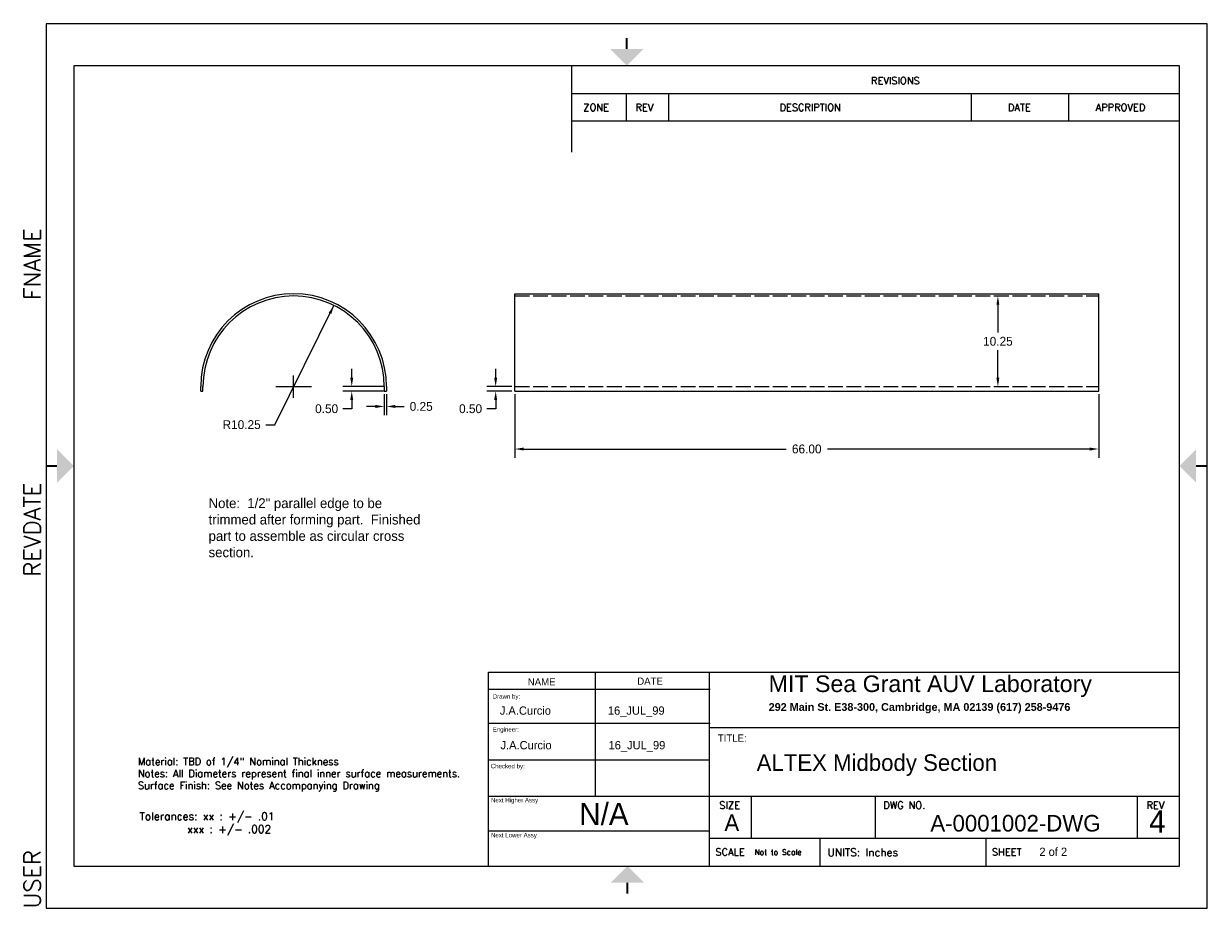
# Model space of a CAD drawing. Extents: x -16 to 118, y -39 to 61.
import ezdxf

# ---------------------------------------------------------------- set-up
doc = ezdxf.new("R2010")
doc.units = 0
doc.header["$LTSCALE"] = 5.555556
doc.linetypes.add('ACAD_ISO02W100', pattern=[15, 12, -3])
doc.layers.get('0').update_dxf_attribs({"linetype": 'CONTINUOUS'})
doc.layers.get('DEFPOINTS').update_dxf_attribs({"linetype": 'CONTINUOUS'})
doc.layers.add('TB', color=7, linetype='CONTINUOUS')
doc.layers.add('TITLE_BLOCK', color=7, linetype='CONTINUOUS')
doc.styles.add('ADESK1', font='romans')
doc.dimstyles.new('STANDARD_WS', dxfattribs={"dimscale": 5.555556, "dimtxt": 0.18, "dimasz": 0.18, "dimexe": 0.18, "dimexo": 0.0625, "dimgap": 0.09, "dimtad": 0, "dimtih": 1, "dimtoh": 1, "dimdec": 4, "dimzin": 0, "dimtxsty": 'STANDARD', "dimcen": 0.09, "dimazin": 3, "dimtfac": 1, "dimtdec": 4, "dimtofl": 0, "dimtmove": 0, "dimatfit": 3, "dimtolj": 1, "dimtzin": 0})

# ---------------------------------------------------------------- blocks, each defined once
blk = doc.blocks.new('A$C62BD7C2B')
at = {"layer": 'TB', "const_width": 0.25}
blk.add_lwpolyline([(0.13, 1.25), (0.13, 0)], dxfattribs=at)
blk = doc.blocks.new('A$C5A3065DF')
at = {"insert": (0, 2.37), "char_height": 0.7, "width": 25.42, "attachment_point": 1, "style": 'ADESK1'}
blk.add_mtext('Tolerances: xx : +/- .01\\P         xxx : +/- .002 ', dxfattribs=at)
blk = doc.blocks.new('A$C267C291F')
at = {"insert": (0.059, 0.452), "char_height": 0.15, "width": 2.98571, "attachment_point": 1}
blk.add_mtext('\\FARIAL.TTF;MIT Sea Grant AUV Laboratory\\P\\FARIALBD.TTF;\\H0.07;292 Main St. E38-300, Cambridge, MA 02139 (617) 258-9476', dxfattribs=at)
blk = doc.blocks.new('*D7')
at = {"color": 0, "linetype": 'BYBLOCK'}
for p, q in [((94.86, 30.25), (95.61, 30.25)), ((94.61, 29.25), (94.61, 26.12)), ((94.61, 21), (94.61, 24.12)), ((94.86, 20), (95.61, 20))]:
    blk.add_line(p, q, dxfattribs=at)
for points in [[(94.44, 29.25), (94.77, 29.25), (94.61, 30.25)], [(94.44, 21), (94.77, 21), (94.61, 20)]]:
    blk.add_solid(points, dxfattribs=at)
at = {"layer": 'DEFPOINTS', "color": 0, "linetype": 'BYBLOCK'}
for p in [(94.51, 30.25), (94.61, 30.25), (94.51, 20)]:
    blk.add_point(p, dxfattribs=at)
at = {"color": 0, "linetype": 'BYBLOCK', "insert": (94.61, 25.12), "char_height": 1, "attachment_point": 5}
blk.add_mtext('\\A1;10.25', dxfattribs=at)
blk = doc.blocks.new('*D8')
at = {"color": 0, "linetype": 'BYBLOCK'}
for p, q in [((37.84, 21), (37.84, 22)), ((39.65, 20), (36.84, 20)), ((39.65, 19.5), (36.84, 19.5)), ((37.84, 17.5), (36.84, 17.5)), ((37.84, 18.5), (37.84, 17.5))]:
    blk.add_line(p, q, dxfattribs=at)
for points in [[(37.67, 21), (38, 21), (37.84, 20)], [(37.67, 18.5), (38, 18.5), (37.84, 19.5)]]:
    blk.add_solid(points, dxfattribs=at)
at = {"layer": 'DEFPOINTS', "color": 0, "linetype": 'BYBLOCK'}
for p in [(37.84, 19.5), (40, 20), (40, 19.5)]:
    blk.add_point(p, dxfattribs=at)
at = {"color": 0, "linetype": 'BYBLOCK', "insert": (35, 17.5), "char_height": 1, "attachment_point": 5}
blk.add_mtext('\\A1;0.50', dxfattribs=at)
blk = doc.blocks.new('*D9')
at = {"color": 0, "linetype": 'BYBLOCK'}
for p, q in [((25.25, 19.15), (25.25, 16.76)), ((25.5, 19.15), (25.5, 16.76)), ((24.25, 17.76), (23.25, 17.76)), ((26.5, 17.76), (27.5, 17.76))]:
    blk.add_line(p, q, dxfattribs=at)
for points in [[(24.25, 17.93), (24.25, 17.59), (25.25, 17.76)], [(26.5, 17.93), (26.5, 17.59), (25.5, 17.76)]]:
    blk.add_solid(points, dxfattribs=at)
at = {"layer": 'DEFPOINTS', "color": 0, "linetype": 'BYBLOCK'}
for p in [(25.25, 19.5), (25.5, 19.5), (25.5, 17.76)]:
    blk.add_point(p, dxfattribs=at)
at = {"color": 0, "linetype": 'BYBLOCK', "insert": (29.42, 17.76), "char_height": 1, "attachment_point": 5}
blk.add_mtext('\\A1;0.25', dxfattribs=at)
blk = doc.blocks.new('*D11')
at = {"color": 0, "linetype": 'BYBLOCK'}
for p, q in [((12.87, 15.7), (19.56, 29.18)), ((11.87, 15.7), (12.87, 15.7))]:
    blk.add_line(p, q, dxfattribs=at)
blk.add_solid([(18.96, 28.36), (19.26, 28.21), (19.56, 29.18)], dxfattribs=at)
at = {"layer": 'DEFPOINTS', "color": 0, "linetype": 'BYBLOCK'}
for p in [(19.56, 29.18), (15, 20)]:
    blk.add_point(p, dxfattribs=at)
at = {"color": 0, "linetype": 'BYBLOCK', "insert": (9.12, 15.7), "char_height": 1, "attachment_point": 5}
blk.add_mtext('\\A1;R10.25', dxfattribs=at)
blk = doc.blocks.new('*D12')
at = {"color": 0, "linetype": 'BYBLOCK'}
for p, q in [((21.57, 21), (21.57, 22)), ((25.15, 20), (20.57, 20)), ((25.15, 19.5), (20.57, 19.5)), ((21.57, 17.5), (20.57, 17.5)), ((21.57, 18.5), (21.57, 17.5))]:
    blk.add_line(p, q, dxfattribs=at)
for points in [[(21.4, 21), (21.73, 21), (21.57, 20)], [(21.4, 18.5), (21.73, 18.5), (21.57, 19.5)]]:
    blk.add_solid(points, dxfattribs=at)
at = {"layer": 'DEFPOINTS', "color": 0, "linetype": 'BYBLOCK'}
for p in [(21.57, 19.5), (25.5, 20), (25.5, 19.5)]:
    blk.add_point(p, dxfattribs=at)
at = {"color": 0, "linetype": 'BYBLOCK', "insert": (18.73, 17.5), "char_height": 1, "attachment_point": 5}
blk.add_mtext('\\A1;0.50', dxfattribs=at)
blk = doc.blocks.new('*D13')
at = {"color": 0, "linetype": 'BYBLOCK'}
for p, q in [((40, 19.15), (40, 11.95)), ((106, 19.15), (106, 11.95)), ((41, 12.95), (70.67, 12.95)), ((105, 12.95), (75.33, 12.95))]:
    blk.add_line(p, q, dxfattribs=at)
for points in [[(41, 13.11), (41, 12.78), (40, 12.95)], [(105, 13.11), (105, 12.78), (106, 12.95)]]:
    blk.add_solid(points, dxfattribs=at)
at = {"layer": 'DEFPOINTS', "color": 0, "linetype": 'BYBLOCK'}
for p in [(40, 19.5), (106, 19.5), (106, 12.95)]:
    blk.add_point(p, dxfattribs=at)
at = {"color": 0, "linetype": 'BYBLOCK', "insert": (73, 12.95), "char_height": 1, "attachment_point": 5}
blk.add_mtext('\\A1;66.00', dxfattribs=at)

msp = doc.modelspace()

# ---------------------------------------------------------------- linework, layer by layer
for p, q in [((49.101, -12.274), (49.101, -26.328)), ((37.057, -14.21), (62.071, -14.21)), ((37.057, -18.029), (62.071, -18.029)), ((36.948, -22.176), (61.962, -22.176))]:
    msp.add_line(p, q)
at = {"layer": 'TB'}
for p, q in [((118.268, 61.029), (-12.982, 61.029)), ((-12.982, 61.029), (-12.982, -38.971)), ((118.268, -38.971), (118.268, 61.029)), ((115.143, 56.279), (-9.857, 56.279)), ((-9.857, 56.279), (-9.857, -34.221)), ((46.393, 56.279), (46.393, 46.52)), ((115.143, -34.221), (115.143, 56.279)), ((46.393, 53.154), (115.143, 53.154)), ((52.643, 50.029), (52.643, 53.154)), ((57.393, 50.029), (57.393, 53.154)), ((91.643, 50.029), (91.643, 53.154)), ((102.643, 50.029), (102.643, 53.154)), ((46.393, 50.029), (115.143, 50.029)), ((37.023, -12.295), (115.148, -12.295)), ((37.023, -34.17), (37.023, -12.295)), ((62.023, -34.17), (62.023, -12.295)), ((62.023, -18.545), (115.148, -18.545)), ((37.023, -26.295), (115.148, -26.295)), ((66.773, -31.045), (66.773, -26.295)), ((80.773, -31.045), (80.773, -26.295)), ((110.398, -31.045), (110.398, -26.295)), ((37.023, -30.232), (62.023, -30.232)), ((62.023, -31.045), (115.148, -31.045)), ((74.523, -34.17), (74.523, -31.045)), ((93.273, -34.17), (93.273, -31.045))]:
    msp.add_line(p, q, dxfattribs=at)
at = {"layer": 'TB', "const_width": 0.25}
for points in [[(52.651, 59.41), (52.651, 58.16)], [(-12.982, 11.029), (-11.732, 11.029)], [(118.268, 11.029), (117.018, 11.029)]]:
    msp.add_lwpolyline(points, dxfattribs=at)
at = {"layer": 'TB'}
for points in [[(50.776, 58.16), (54.526, 58.16), (52.651, 56.285)], [(-11.732, 9.154), (-11.732, 12.904), (-9.857, 11.029)], [(117.018, 9.154), (117.018, 12.904), (115.143, 11.029)], [(50.857, -36.058), (54.607, -36.058), (52.732, -34.183)]]:
    msp.add_solid(points, dxfattribs=at)
at = {"layer": 'TITLE_BLOCK'}
for p, q in [((40, 19.5), (40, 30.5)), ((40, 30.5), (106, 30.5)), ((106, 19.5), (106, 30.5)), ((15, 18.75), (15, 21.25)), ((4.5, 19.5), (4.5, 20)), ((4.5, 19.5), (4.75, 19.5)), ((4.75, 19.5), (4.75, 20)), ((13, 20), (17, 20)), ((25.25, 20), (25.25, 19.5)), ((25.25, 19.5), (25.5, 19.5)), ((25.5, 20), (25.5, 19.5)), ((40, 19.5), (106, 19.5)), ((-9.857, -34.221), (115.143, -34.221)), ((-12.982, -38.971), (118.268, -38.971))]:
    msp.add_line(p, q, dxfattribs=at)
at = {"layer": 'TITLE_BLOCK', "linetype": 'ACAD_ISO02W100', "ltscale": 0.025}
for p, q in [((40, 30.25), (106, 30.25)), ((40, 20), (106, 20))]:
    msp.add_line(p, q, dxfattribs=at)
at = {"layer": 'TITLE_BLOCK'}
for radius in [10.5, 10.25]:
    msp.add_arc((15, 20), radius, 0, 180, dxfattribs=at)

# ---------------------------------------------------------------- block references
for name, p, xscale, yscale, zscale in [('A$C267C291F', (67.96, -18.299), 12.5, 12.5, 12.5), ('A$C5A3065DF', (-2.422, -31.088), 1.25, 1.25, 1.25)]:
    msp.add_blockref(name, p, dxfattribs=dict(xscale=xscale, yscale=yscale, zscale=zscale))
msp.add_blockref('A$C62BD7C2B', (52.595, -37.325), dxfattribs=at)

# ---------------------------------------------------------------- texts
msp.add_text('4', height=2.5).set_placement((111.708, -30.407))
at = {"style": 'ADESK1'}
for s, height, p in [('UNITS: Inches', 0.875, (75.358, -33.084)), ('Not to Scale', 0.625, (67.093, -32.939))]:
    msp.add_text(s, height=height, dxfattribs=at).set_placement(p)
for s, insert, char_height, width, attachment_point in [('NAME', (43.037, -13.781), 0.8125, 10.94875, 8), ('DATE', (55.291, -13.705), 0.8125, 11.53875, 8), ('Drawn by:', (37.503, -14.765), 0.5, 4.46375, 1), ('J.A.Curcio', (38.305, -16.15), 0.9375, 10.23875, 1), ('16_JUL_99', (50.524, -16.15), 0.9375, 10.12625, 1), ('Engineer:', (37.503, -18.5), 0.5, 3.5375, 1), ('J.A.Curcio', (38.381, -20.06), 0.9375, 10.23875, 1), ('16_JUL_99', (50.599, -20.06), 0.9375, 10.12625, 1), ('TITLE:', (62.95, -19.319), 0.8125, 7.075, 1), ('ALTEX Midbody Section', (67.338, -21.565), 1.875, 45.0801, 1), ('Checked by:', (37.285, -22.646), 0.5, 5.53386, 1), ('Next Higher Assy', (37.31, -26.496), 0.5, 12.465, 1), ('N/A', (47.288, -27.059), 2.5, 5.09125, 1), ('A', (63.693, -28.359), 1.875, 1.245, 1), ('A-0001002-DWG', (86.976, -28.416), 1.875, 17.19625, 1), ('Next Lower Assy', (37.31, -30.452), 0.5, 13.39125, 1), ('2 of 2', (99.298, -32.114), 0.9375, 14.82375, 1)]:
    msp.add_mtext(s, dxfattribs=dict(insert=insert, char_height=char_height, width=width, attachment_point=attachment_point))
at = {"insert": (-2.606, -21.968), "char_height": 0.8125, "width": 40.05, "attachment_point": 1, "style": 'ADESK1'}
msp.add_mtext('Material: TBD of 1/4" Nominal Thickness \\PNotes: All Diameters represent final inner surface measurements.\\PSurface Finish: See Notes Accompanying Drawing', dxfattribs=at)
at = {"color": 0, "style": 'ADESK1', "flags": 8}
for tag, p in [('FNAME', (-13.607, 29.779)), ('REVDATE', (-13.607, -1.471)), ('USER', (-13.607, -38.971))]:
    msp.add_attdef(tag, p, '', height=1.875, rotation=90, dxfattribs=at)
at = {"layer": 'TB', "style": 'ADESK1'}
for s, p in [('REVISIONS', (80.271, 54.185)), ('ZONE', (47.752, 51.158)), ('REV', (53.644, 51.158)), ('DESCRIPTION', (69.918, 51.158)), ('DATE', (95.739, 51.158)), ('APPROVED', (105.661, 51.158)), ('SIZE', (63.122, -27.721)), ('DWG NO.', (81.66, -27.721)), ('REV', (111.404, -27.721)), ('SCALE', (62.677, -33.014)), ('SHEET', (93.933, -33.014))]:
    msp.add_text(s, height=0.8125, dxfattribs=at).set_placement(p)
at = {"layer": 'TITLE_BLOCK', "insert": (5.388, 7.381), "char_height": 1.111111, "width": 25.1641, "attachment_point": 1}
msp.add_mtext('Note:  1/2" parallel edge to be trimmed after forming part.  Finished part to assemble as circular cross section.', dxfattribs=at)

# ---------------------------------------------------------------- dimensions: what is measured, and where the dimension line sits
at = {"layer": 'TITLE_BLOCK'}
for base, p1, p2, picture, middle in [((94.605, 30.25), (94.512, 20), (94.512, 30.25), '*D7', (94.605, 25.125)), ((21.565, 19.5), (25.5, 20), (25.5, 19.5), '*D12', (18.732, 17.5)), ((37.838, 19.5), (40, 20), (40, 19.5), '*D8', (35.005, 17.5))]:
    dim = msp.add_linear_dim(base=base, p1=p1, p2=p2, angle=90, dimstyle='STANDARD_WS', override={"dimdec": 2, "dimtdec": 2}, dxfattribs=at)
    dim.commit()
    dim.dimension.update_dxf_attribs({"geometry": picture, "text_midpoint": middle})
dim = msp.add_radius_dim(center=(15, 20), mpoint=(19.558, 29.181), dimstyle='STANDARD_WS', override={"dimdec": 2, "dimtdec": 2}, dxfattribs=at)
dim.commit()
dim.dimension.update_dxf_attribs({"geometry": '*D11', "text_midpoint": (9.116, 15.702), "dimtype": 164})
for base, p1, p2, picture, middle in [((25.5, 17.759), (25.25, 19.5), (25.5, 19.5), '*D9', (29.417, 17.759)), ((106, 12.947), (40, 19.5), (106, 19.5), '*D13', (73, 12.947))]:
    dim = msp.add_linear_dim(base=base, p1=p1, p2=p2, dimstyle='STANDARD_WS', override={"dimdec": 2, "dimtdec": 2}, dxfattribs=at)
    dim.commit()
    dim.dimension.update_dxf_attribs({"geometry": picture, "text_midpoint": middle})

doc.saveas('drawing.dxf')
